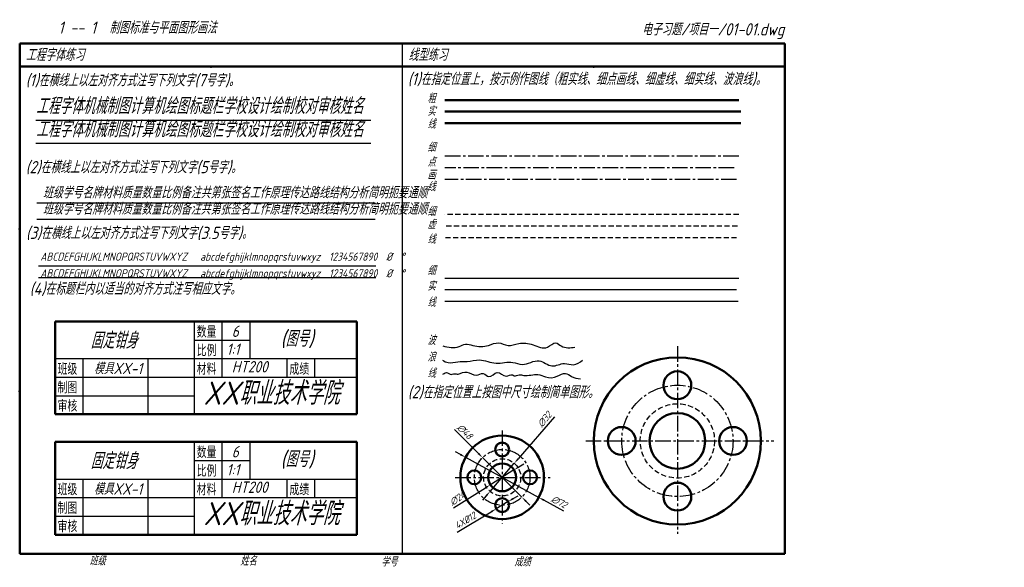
# Model space of a CAD drawing. Header units: millimetres. Extents: x 79 to 504, y 66 to 302.
import ezdxf

# ---------------------------------------------------------------- set-up
doc = ezdxf.new("R2010")
doc.units = ezdxf.units.MM
doc.header["$LTSCALE"] = 0.7
doc.linetypes.add('CENTER2', pattern=[28.575, 19.05, -3.175, 3.175, -3.175])
doc.linetypes.add('DASHED2', pattern=[9.525, 6.35, -3.175])
for name, color, linetype in [('剖面线层', 7, 'Continuous'), ('尺寸层', 221, 'Continuous'), ('细实线层', 7, 'Continuous')]:
    doc.layers.add(name, color=color, linetype=linetype)
for name, color, linetype, lineweight in [('文字层', 227, 'Continuous', 20), ('点画线层', 3, 'CENTER2', 25), ('答案层', 1, 'Continuous', 25), ('粗实线层', 7, 'Continuous', 50), ('虚线层', 2, 'DASHED2', 25)]:
    doc.layers.add(name, color=color, linetype=linetype, lineweight=lineweight)
doc.styles.add('工程字体（斜）', font='gbeitc.shx', dxfattribs={"bigfont": 'gbcbig.shx'})
doc.styles.add('工程斜体', font='gbeitc.shx', dxfattribs={"bigfont": 'gbcbig.shx'})
doc.styles.add('工程直体', font='gbenor.shx', dxfattribs={"bigfont": 'gbcbig.shx'})
doc.styles.add('样式 1', font='gbeitc.shx', dxfattribs={"bigfont": 'gbcbig.shx'})
doc.dimstyles.new('缩小', dxfattribs={"dimtxt": 3, "dimasz": 2.5, "dimexe": 2, "dimexo": 0, "dimgap": 1, "dimtad": 1, "dimlfac": 2, "dimdsep": 46, "dimtxsty": '工程字体（斜）', "dimcen": 0, "dimadec": 0, "dimazin": 0, "dimtfac": 1, "dimtmove": 1, "dimatfit": 3, "dimfxl": 0, "dimarcsym": 0})

# ---------------------------------------------------------------- blocks, each defined once
blk = doc.blocks.new('*D15')
at = {"layer": 'Defpoints', "color": 0, "ltscale": 0.5}
for p in [(292.21, 111.05), (281.75, 98.95)]:
    blk.add_point(p, dxfattribs=at)
at = {"layer": '尺寸层', "color": 0, "lineweight": -2, "ltscale": 0.5}
for p, q in [((309.52, 131.07), (293.85, 112.94)), ((281.75, 98.95), (292.21, 111.05)), ((280.11, 97.06), (278.48, 95.17))]:
    blk.add_line(p, q, dxfattribs=at)
at = {"layer": '尺寸层', "color": 0, "ltscale": 0.5}
for points in [[(293.53, 113.21), (294.16, 112.67), (292.21, 111.05)], [(279.8, 97.33), (280.43, 96.78), (281.75, 98.95)]]:
    blk.add_solid(points, dxfattribs=at)
at = {"layer": '尺寸层', "color": 0, "ltscale": 0.5, "insert": (305.26, 129.97), "char_height": 3, "attachment_point": 5, "rotation": 49.1528, "style": '工程字体（斜）'}
blk.add_mtext('∅32', dxfattribs=at)
blk = doc.blocks.new('*D16')
at = {"layer": 'Defpoints', "color": 0, "ltscale": 0.5}
for p in [(292.06, 108.19), (281.9, 101.81)]:
    blk.add_point(p, dxfattribs=at)
at = {"layer": '尺寸层', "color": 0, "lineweight": -2, "ltscale": 0.5}
for p, q in [((294.18, 109.52), (296.29, 110.85)), ((292.06, 108.19), (281.9, 101.81)), ((266, 91.81), (279.78, 100.48))]:
    blk.add_line(p, q, dxfattribs=at)
at = {"layer": '尺寸层', "color": 0, "ltscale": 0.5}
for points in [[(293.95, 109.87), (294.4, 109.17), (292.06, 108.19)], [(279.56, 100.83), (280, 100.12), (281.9, 101.81)]]:
    blk.add_solid(points, dxfattribs=at)
at = {"layer": '尺寸层', "color": 0, "ltscale": 0.5, "insert": (267.68, 95.83), "char_height": 3, "attachment_point": 5, "rotation": 32.147, "style": '工程字体（斜）'}
blk.add_mtext('∅24', dxfattribs=at)
blk = doc.blocks.new('*D17')
at = {"layer": 'Defpoints', "color": 0, "ltscale": 0.5}
for p in [(278.51, 113.5), (295.45, 96.49)]:
    blk.add_point(p, dxfattribs=at)
at = {"layer": '尺寸层', "color": 0, "lineweight": -2, "ltscale": 0.5}
for p, q in [((266.47, 125.6), (276.75, 115.27)), ((295.45, 96.49), (278.51, 113.5)), ((297.21, 94.72), (298.97, 92.95))]:
    blk.add_line(p, q, dxfattribs=at)
at = {"layer": '尺寸层', "color": 0, "ltscale": 0.5}
for points in [[(277.04, 115.57), (276.45, 114.98), (278.51, 113.5)], [(297.5, 95.02), (296.91, 94.43), (295.45, 96.49)]]:
    blk.add_solid(points, dxfattribs=at)
at = {"layer": '尺寸层', "color": 0, "ltscale": 0.5, "insert": (270.87, 124.73), "char_height": 3, "attachment_point": 5, "rotation": 314.8734, "style": '工程字体（斜）'}
blk.add_mtext('∅48', dxfattribs=at)
blk = doc.blocks.new('*D18')
at = {"layer": 'Defpoints', "color": 0, "ltscale": 0.5}
for p in [(271.19, 113.64), (302.77, 96.36)]:
    blk.add_point(p, dxfattribs=at)
at = {"layer": '尺寸层', "color": 0, "lineweight": -2, "ltscale": 0.5}
for p, q in [((268.99, 114.83), (266.8, 116.03)), ((271.19, 113.64), (302.77, 96.36)), ((313.52, 90.49), (304.97, 95.16))]:
    blk.add_line(p, q, dxfattribs=at)
at = {"layer": '尺寸层', "color": 0, "ltscale": 0.5}
for points in [[(269.19, 115.2), (268.79, 114.47), (271.19, 113.64)], [(305.17, 95.53), (304.77, 94.8), (302.77, 96.36)]]:
    blk.add_solid(points, dxfattribs=at)
at = {"layer": '尺寸层', "color": 0, "ltscale": 0.5, "insert": (311.54, 94.42), "char_height": 3, "attachment_point": 5, "rotation": 331.329, "style": '工程字体（斜）'}
blk.add_mtext('∅72', dxfattribs=at)
blk = doc.blocks.new('*D19')
at = {"layer": 'Defpoints', "color": 0, "ltscale": 0.5}
for p in [(289.55, 94.54), (284.41, 91.46)]:
    blk.add_point(p, dxfattribs=at)
at = {"layer": '尺寸层', "color": 0, "lineweight": -2, "ltscale": 0.5}
for p, q in [((289.55, 94.54), (284.41, 91.46)), ((291.7, 95.82), (293.84, 97.11)), ((267.6, 81.39), (282.26, 90.17))]:
    blk.add_line(p, q, dxfattribs=at)
at = {"layer": '尺寸层', "color": 0, "ltscale": 0.5}
for points in [[(291.48, 96.18), (291.91, 95.47), (289.55, 94.54)], [(282.05, 90.53), (282.47, 89.82), (284.41, 91.46)]]:
    blk.add_solid(points, dxfattribs=at)
at = {"layer": '尺寸层', "color": 0, "ltscale": 0.5, "insert": (271.08, 86.39), "char_height": 3, "attachment_point": 5, "rotation": 30.9165, "style": '工程字体（斜）'}
blk.add_mtext('4X%%c12', dxfattribs=at)

msp = doc.modelspace()

# ---------------------------------------------------------------- linework, layer by layer
at = {"layer": '点画线层', "color": 7, "ltscale": 0.5}
for p, q in [((388.9921, 243.401), (262.2822, 243.401)), ((362.5344, 161.492), (362.5344, 80.6566)), ((286.9793, 125.2341), (286.9793, 85.1524)), ((323.0235, 120.7013), (404.0747, 120.7013)), ((266.7668, 104.999), (307.6602, 104.999))]:
    msp.add_line(p, q, dxfattribs=at)
msp.add_circle((286.9793, 104.999), 12, dxfattribs=at)
at = {"layer": '答案层', "lineweight": 50, "ltscale": 0.5}
for p, q in [((389.8654, 262.6065), (262.2822, 262.6065)), ((389.8654, 257.6065), (262.2822, 257.6065))]:
    msp.add_line(p, q, dxfattribs=at)
at = {"layer": '答案层', "linetype": 'CENTER2', "ltscale": 0.5}
for p, q in [((386.9707, 238.401), (262.2822, 238.401)), ((388.0562, 233.401), (262.2822, 233.401))]:
    msp.add_line(p, q, dxfattribs=at)
at = {"layer": '答案层', "linetype": 'DASHED2', "ltscale": 0.5}
for p, q in [((388.418, 213.2238), (262.2822, 213.2238)), ((388.0562, 208.2238), (262.2822, 208.2238))]:
    msp.add_line(p, q, dxfattribs=at)
at = {"layer": '答案层', "ltscale": 0.5}
for p, q in [((388.0562, 185.7675), (262.2822, 185.7675)), ((388.7799, 180.7675), (262.2822, 180.7675))]:
    msp.add_line(p, q, dxfattribs=at)
at = {"layer": '答案层', "lineweight": 50, "ltscale": 0.5}
for centre, radius in [((362.5344, 120.7013), 36), ((362.5344, 144.7013), 6), ((362.5344, 120.7013), 12), ((338.5344, 120.7013), 6), ((386.5344, 120.7013), 6), ((362.5344, 96.7013), 6)]:
    msp.add_circle(centre, radius, dxfattribs=at)
at = {"layer": '答案层', "linetype": 'CENTER2', "ltscale": 0.5}
msp.add_circle((362.5344, 120.7013), 24, dxfattribs=at)
at = {"layer": '答案层', "linetype": 'DASHED2', "ltscale": 0.5}
msp.add_circle((362.5344, 120.7013), 16, dxfattribs=at)
at = {"layer": '答案层', "ltscale": 0.5}
for points in [[(261.2472, 155.4687), (263.6843, 154.4435), (267.917, 154.8279), (271.8932, 154.9561), (277.1521, 155.5969), (284.3349, 154.1871), (291.646, 154.5716), (295.6222, 153.6745), (302.9333, 155.2124), (308.4487, 153.0337), (313.8359, 154.059), (317.6838, 153.5464), (321.66, 155.4687)], [(267.9334, 149.4059), (271.765, 150.3424), (275.8694, 149.0608), (278.8195, 149.7016), (281.2566, 148.42), (284.848, 150.2142), (288.6959, 148.6763), (291.3895, 149.1889), (292.1591, 148.8045), (294.3396, 149.1889), (296.2636, 148.9326), (302.4203, 149.3171), (305.6269, 148.2918), (310.7575, 148.5481), (314.2207, 149.8297), (316.9142, 148.42), (320.7622, 147.3947)]]:
    msp.add_spline(points, degree=3, dxfattribs=at)
msp.add_open_spline([(261.4198, 149.4841), (262.123, 149.9597), (263.2319, 150.5859), (264.6431, 148.9437), (266.3212, 149.9332), (267.4396, 149.5674), (267.9334, 149.4059)], degree=3, knots=[0.31692283, 0.31692283, 0.31692283, 0.31692283, 2.46073321, 3.74814657, 5.67874155, 7.20498655, 7.20498655, 7.20498655, 7.20498655], dxfattribs=at)
at = {"layer": '粗实线层', "color": 7, "ltscale": 0.5}
for p, q in [((408.9094, 292.0297), (78.9094, 292.0297)), ((78.9094, 292.0297), (78.9094, 282.0297)), ((408.9094, 282.0297), (408.9094, 292.0297)), ((408.9094, 282.0297), (78.9094, 282.0297)), ((78.9094, 282.0297), (78.9094, 72.0297)), ((408.9094, 72.0297), (408.9094, 282.0297)), ((388.9921, 267.6065), (262.2822, 267.6065)), ((224.2446, 132.1933), (224.2446, 172.1933)), ((94.2446, 132.1933), (224.2446, 132.1933)), ((224.2446, 80.2701), (224.2446, 120.2701)), ((94.2446, 80.2701), (224.2446, 80.2701)), ((78.9094, 72.0297), (408.9094, 72.0297))]:
    msp.add_line(p, q, dxfattribs=at)
at = {"layer": '粗实线层', "color": 7}
for p, q in [((94.2446, 132.1933), (94.2446, 172.1933)), ((94.2446, 172.1933), (224.2446, 172.1933)), ((94.2446, 80.2701), (94.2446, 120.2701)), ((94.2446, 120.2701), (224.2446, 120.2701))]:
    msp.add_line(p, q, dxfattribs=at)
at = {"layer": '粗实线层', "color": 7, "ltscale": 0.5}
for centre, radius in [((286.9793, 104.999), 18), ((286.9793, 116.999), 3), ((286.9793, 104.999), 6), ((274.9793, 104.999), 3), ((298.9793, 104.999), 3), ((286.9793, 92.999), 3)]:
    msp.add_circle(centre, radius, dxfattribs=at)
at = {"layer": '粗实线层', "color": 7}
for p in [(161.4094, 282.0297), (243.9094, 282.0297), (326.4094, 282.0297), (78.9094, 212.0297), (78.9094, 142.0297)]:
    msp.add_point(p, dxfattribs=at)
at = {"layer": '细实线层', "color": 7, "ltscale": 0.5}
for p, q in [((243.9094, 292.0297), (243.9094, 72.0297)), ((85.9299, 259.0016), (230.3632, 259.0016)), ((85.9299, 249.0016), (230.3632, 249.0016)), ((86.3169, 223.2416), (232.2341, 223.2416)), ((86.3169, 216.2416), (232.2341, 216.2416)), ((87.027, 196.1916), (232.4983, 196.1916)), ((87.027, 191.1916), (232.4983, 191.1916)), ((388.9921, 190.7675), (262.2822, 190.7675))]:
    msp.add_line(p, q, dxfattribs=at)
at = {"layer": '细实线层', "color": 7}
for p, q in [((154.2446, 132.1933), (154.2446, 172.1933)), ((166.2446, 148.1933), (166.2446, 172.1933)), ((178.2446, 156.1933), (178.2446, 172.1933)), ((154.2446, 164.1933), (178.2446, 164.1933)), ((94.2446, 156.1933), (224.2446, 156.1933)), ((106.2446, 132.1933), (106.2446, 156.1933)), ((134.2446, 132.1933), (134.2446, 156.1933)), ((194.2446, 148.1933), (194.2446, 156.1933)), ((206.2446, 148.1933), (206.2446, 156.1933)), ((94.2446, 148.1933), (224.2446, 148.1933)), ((94.2446, 140.1933), (154.2446, 140.1933)), ((154.2446, 80.2701), (154.2446, 120.2701)), ((166.2446, 96.2701), (166.2446, 120.2701)), ((178.2446, 104.2701), (178.2446, 120.2701)), ((154.2446, 112.2701), (178.2446, 112.2701)), ((94.2446, 104.2701), (224.2446, 104.2701)), ((106.2446, 80.2701), (106.2446, 104.2701)), ((134.2446, 80.2701), (134.2446, 104.2701)), ((194.2446, 96.2701), (194.2446, 104.2701)), ((206.2446, 96.2701), (206.2446, 104.2701)), ((94.2446, 96.2701), (224.2446, 96.2701)), ((94.2446, 88.2701), (154.2446, 88.2701))]:
    msp.add_line(p, q, dxfattribs=at)
at = {"layer": '细实线层', "color": 7, "ltscale": 0.5}
msp.add_open_spline([(261.3733, 161.6173), (263.7892, 161.0601), (267.205, 160.2723), (271.1744, 162.9521), (275.5136, 161.3276), (280.402, 161.1905), (285.3601, 163.7647), (289.6301, 161.1124), (294.614, 163.2848), (300.3044, 162.6499), (305.9526, 159.4011), (309.7103, 164.0458), (313.3192, 160.4182), (316.3394, 160.901), (318.3667, 161.0536)], degree=3, knots=[0, 0, 0, 0, 7.03638728, 9.94847369, 13.23828657, 19.99905778, 24.45876324, 28.65660298, 33.32477228, 39.56808982, 45.88111112, 49.87276299, 52.65613225, 58.5704792, 58.5704792, 58.5704792, 58.5704792], dxfattribs=at)
at = {"layer": '细实线层', "color": 7}
for p in [(78.9094, 212.0297), (78.9094, 142.0297)]:
    msp.add_point(p, dxfattribs=at)
at = {"layer": '虚线层', "color": 7, "ltscale": 0.5}
msp.add_line((388.9921, 218.2238), (262.2822, 218.2238), dxfattribs=at)
msp.add_circle((286.9793, 104.999), 8, dxfattribs=at)

# ---------------------------------------------------------------- texts
at = {"color": 7, "style": '样式 1'}
for s, height, p in [('6', 4.9, (170.3627, 165.5075)), ('(图号)', 6.86, (191.3623, 161.3442)), ('1:1', 4.9, (168.1141, 157.759)), ('模具XX-1', 4.9, (110.9659, 149.476)), ('HT200', 4.9, (170.405, 150.2331))]:
    msp.add_text(s, height=height, dxfattribs=at).set_placement(p)
at = {"layer": '剖面线层', "color": 7, "ltscale": 0.5, "style": '工程斜体'}
for s, p in [('粗', (254.7735, 266.4193)), ('实', (254.7735, 260.8776)), ('线', (254.7735, 255.3359)), ('细', (254.7735, 245.2461)), ('点', (254.7735, 238.9721)), ('画', (254.7735, 233.4305)), ('线', (254.7735, 228.3373)), ('细', (254.7735, 217.6365)), ('虚', (254.7735, 212.0949)), ('线', (254.7735, 205.7477)), ('细', (254.7735, 192.142)), ('实', (254.7735, 185.5201)), ('线', (254.7735, 178.5384)), ('波', (254.7735, 162.1163)), ('浪', (254.7735, 154.9542)), ('线', (254.7735, 147.9725))]:
    msp.add_text(s, height=3.5, dxfattribs=at).set_placement(p)
at = {"layer": '文字层', "color": 7, "lineweight": 35, "style": '样式 1'}
for s, height, p in [('固定钳身', 7, (109.466, 160.522)), ('XX职业技术学院', 10, (158.1553, 136.3028))]:
    msp.add_text(s, height=height, dxfattribs=at).set_placement(p)
at = {"layer": '文字层', "color": 7, "style": '工程字体（斜）'}
for s, p in [('班级', (108.9427, 67.0606)), ('姓名', (174.025, 67.0367)), ('学号', (234.7951, 66.6585)), ('成绩', (292.2261, 66.6585))]:
    msp.add_text(s, height=3.5, dxfattribs=at).set_placement(p)
at = {"layer": '答案层', "ltscale": 0.5, "style": '工程斜体'}
for s, height, p in [('工程字体机械制图计算机绘图标题栏学校设计绘制校对审核姓名', 7, (85.9299, 251.5514)), ('班级学号名牌材料质量数量比例备注共第张签名工作原理传达路线结构分析简明扼要通顺', 5, (88.8635, 218.2212)), ('ABCDEFGHIJKLMNOPQRSTUVWXYZ   abcdefghijklmnopqrstuvwxyz  1234567890  %%C  %%D', 3.5, (87.7784, 191.1916))]:
    msp.add_text(s, height=height, dxfattribs=at).set_placement(p)
at = {"layer": '答案层'}
for s, height, style, p in [('数量', 5, '工程直体', (155.2446, 113.2701)), ('6', 4.9, '样式 1', (170.3627, 113.5843)), ('(图号)', 6.86, '样式 1', (191.3623, 109.421)), ('比例', 5, '工程直体', (155.2446, 105.2701)), ('1:1', 4.9, '样式 1', (168.1141, 105.8358)), ('班级', 5, '工程直体', (95.2446, 97.2701)), ('模具XX-1', 4.9, '样式 1', (110.9659, 97.5528)), ('材料', 5, '工程直体', (155.2446, 97.2701)), ('HT200', 4.9, '样式 1', (170.405, 98.3099)), ('成绩', 5, '工程直体', (195.2446, 97.2701)), ('制图', 5, '工程直体', (95.2446, 89.2701)), ('审核', 5, '工程直体', (95.2446, 81.3534))]:
    msp.add_text(s, height=height, dxfattribs=dict(at, style=style)).set_placement(p)
at = {"layer": '答案层', "lineweight": 35, "style": '样式 1'}
for s, height, p in [('固定钳身', 7, (109.466, 108.5988)), ('XX职业技术学院', 10, (158.1553, 84.3796))]:
    msp.add_text(s, height=height, dxfattribs=at).set_placement(p)
at = {"layer": '细实线层', "color": 7, "ltscale": 0.5}
for s, height, style, p in [('    1 -- 1  制图标准与平面图形画法  ', 5.25, '工程字体（斜）', (84.192, 296.1983)), ('电子习题/项目一/01-01.dwg', 5.25, '工程字体（斜）', (347.2346, 295.4602)), ('工程字体练习', 5.25, '工程字体（斜）', (81.4973, 284.4602)), ('线型练习', 5.25, '工程字体（斜）', (246.4973, 284.4602)), ('(1)在横线上以左对齐方式注写下列文字(7号字)。', 5.25, '工程字体（斜）', (81.4973, 273.5205)), ('(1)在指定位置上，按示例作图线（粗实线、细点画线、细虚线、细实线、波浪线)。', 5.25, '工程斜体', (246.2814, 274.0615)), ('工程字体机械制图计算机绘图标题栏学校设计绘制校对审核姓名', 7, '工程斜体', (85.9299, 261.5514)), ('(2)在横线上以左对齐方式注写下列文字(5号字)。', 5.25, '工程字体（斜）', (81.4973, 236.071)), ('班级学号名牌材料质量数量比例备注共第张签名工作原理传达路线结构分析简明扼要通顺', 5, '工程斜体', (88.8635, 225.2212)), ('(3)在横线上以左对齐方式注写下列文字(3.5号字)。', 5.25, '工程字体（斜）', (81.6299, 207.7323)), ('ABCDEFGHIJKLMNOPQRSTUVWXYZ   abcdefghijklmnopqrstuvwxyz  1234567890  %%C  %%D', 3.5, '工程斜体', (87.7784, 198.3723)), ('(4)在标题栏内以适当的对齐方式注写相应文字。', 5.25, '工程字体（斜）', (83.2197, 183.6701)), ('(2)在指定位置上按图中尺寸绘制简单图形。', 5.25, '工程斜体', (246.2763, 139.0977))]:
    msp.add_text(s, height=height, dxfattribs=dict(at, style=style)).set_placement(p)
at = {"layer": '细实线层', "color": 7, "style": '工程直体'}
for s, p in [('数量', (155.2446, 165.1933)), ('比例', (155.2446, 157.1933)), ('班级', (95.2446, 149.1933)), ('材料', (155.2446, 149.1933)), ('成绩', (195.2446, 149.1933)), ('制图', (95.2446, 141.1933)), ('审核', (95.2446, 133.2766))]:
    msp.add_text(s, height=5, dxfattribs=at).set_placement(p)

# ---------------------------------------------------------------- dimensions: what is measured, and where the dimension line sits
at = {"layer": '尺寸层', "color": 7, "ltscale": 0.5}
for p1, p2, picture, middle in [((281.7469, 98.9473), (292.2116, 111.0506), '*D15', (307.153, 128.3316)), ((295.4458, 96.495), (278.5127, 113.503), '*D17', (269.0936, 122.9638)), ((292.0594, 108.1915), (281.8991, 101.8064), '*D16', (269.0134, 93.7084))]:
    dim = msp.add_diameter_dim_2p(p1=p1, p2=p2, dimstyle='缩小', dxfattribs=at)
    dim.commit()
    dim.dimension.update_dxf_attribs({"geometry": picture, "text_midpoint": middle, "dimtype": 163})
dim = msp.add_diameter_dim_2p(p1=(271.1863, 113.635), p2=(302.7723, 96.3629), dimstyle='缩小', dxfattribs=at)
dim.commit()
dim.dimension.update_dxf_attribs({"geometry": '*D18', "text_midpoint": (311.5392, 94.4183)})
dim = msp.add_diameter_dim_2p(p1=(289.553, 94.5403), p2=(284.4055, 91.4576), text='4X%%c12', dimstyle='缩小', dxfattribs=at)
dim.commit()
dim.dimension.update_dxf_attribs({"geometry": '*D19', "text_midpoint": (272.3694, 84.2494), "dimtype": 163})

doc.saveas('drawing.dxf')
